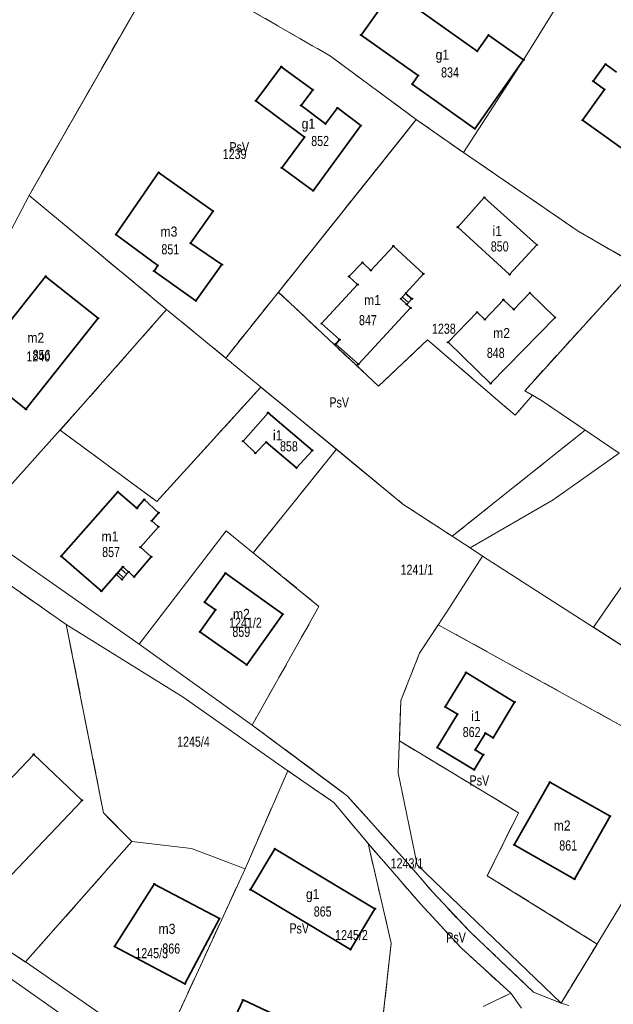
# Model space of a CAD drawing. Header units: metres. Extents: x 7496145 to 7500200, y 5498500 to 5502080.
# Tile 9 of 202: x 7497088 to 7497176, y 5499188 to 5499334. Entities that reach past the tile are written whole.
import ezdxf
from ezdxf.enums import TextEntityAlignment as Align

# ---------------------------------------------------------------- set-up
doc = ezdxf.new("R2010")
doc.units = ezdxf.units.M
doc.header["$MEASUREMENT"] = 0
for name, pattern in [('2.25_0.75', [3, 2.25, -0.75]), ('219-1000', [0]), ('egug-1000', [0])]:
    doc.linetypes.add(name, pattern=pattern)
doc.layers.get('0').update_dxf_attribs({"color": 2, "linetype": 'CONTINUOUS', "lineweight": 5})
for name, color, linetype in [('209-oznaczenie konturu klasyfikacyjnego', 7, 'CONTINUOUS'), ('211-numer działki ewidencyjnej', 7, 'CONTINUOUS'), ('217-kontur klasyfikacyjny', 7, 'CONTINUOUS'), ('218-kontur użytku gruntowego', 7, 'CONTINUOUS'), ('219-działka ewidencyjna', 7, 'CONTINUOUS'), ('312-budynek ewidencyjny', 7, 'CONTINUOUS'), ('312-oznaczenie budynku ewidencyjnego', 7, 'CONTINUOUS'), ('312-oznaczenie budynku ewidencyjnego-Atr117', 7, 'CONTINUOUS'), ('352-schody', 7, 'CONTINUOUS'), ('Punkt budynku', 7, 'CONTINUOUS')]:
    doc.layers.add(name, color=color, linetype=linetype)
doc.styles.get("Standard").update_dxf_attribs({"font": 'Working1250', "width": 0.75})

# ---------------------------------------------------------------- blocks, each defined once
blk = doc.blocks.new('PUNKTBUD')
at = {"color": 0}
blk.add_circle((0, 0), 0.09, dxfattribs=at)

msp = doc.modelspace()

# ---------------------------------------------------------------- linework, layer by layer
at = {"layer": '217-kontur klasyfikacyjny', "color": 3, "linetype": '2.25_0.75', "lineweight": 18, "flags": 128}
for points in [[(7497133.83, 5499328.69), (7497109.09, 5499342.94)], [(7497108.48, 5499341.87), (7497089.11, 5499308.04)], [(7497146.56, 5499319.29), (7497133.83, 5499328.69)], [(7497144.57, 5499316.8), (7497146.56, 5499319.29)], [(7497146.56, 5499319.29), (7497153.57, 5499314.41)], [(7497126.1, 5499293.7), (7497144.57, 5499316.8)], [(7497153.57, 5499314.41), (7497170.56, 5499302.76)], [(7497089.11, 5499308.04), (7497109.5, 5499291.13)], [(7497170.56, 5499302.76), (7497179.5, 5499297.6)], [(7497179.5, 5499297.6), (7497162.65, 5499279.09)], [(7497118.28, 5499283.93), (7497126.1, 5499293.7)], [(7497140.95, 5499279.76), (7497126.1, 5499293.7)], [(7497109.5, 5499291.13), (7497097.14, 5499277.07)], [(7497109.5, 5499291.13), (7497118.28, 5499283.93)], [(7497148.23, 5499286.63), (7497140.95, 5499279.76)], [(7497159.33, 5499277.07), (7497148.23, 5499286.63)], [(7497108.08, 5499262.68), (7497123.51, 5499279.62)], [(7497123.51, 5499279.62), (7497134.7, 5499270.41)], [(7497162.65, 5499279.09), (7497163.8, 5499278.41)], [(7497163.8, 5499278.41), (7497163.16, 5499277.66)], [(7497165.12, 5499277.63), (7497163.8, 5499278.41)], [(7497097.14, 5499277.07), (7497093.71, 5499273.25)], [(7497161.25, 5499275.44), (7497159.33, 5499277.07)], [(7497163.16, 5499277.66), (7497161.25, 5499275.44)], [(7497171.63, 5499273.25), (7497165.12, 5499277.63)], [(7497093.71, 5499273.25), (7497108.08, 5499262.68)], [(7497151.89, 5499257.5), (7497171.63, 5499273.25)], [(7497134.7, 5499270.41), (7497122.37, 5499255.06)], [(7497134.7, 5499270.41), (7497144.59, 5499262.27)], [(7497094.63, 5499244.4), (7497066.14, 5499264.4)], [(7497144.59, 5499262.27), (7497151.89, 5499257.5)], [(7497172.84, 5499244.01), (7497186.39, 5499263.5)], [(7497122.37, 5499255.06), (7497132.12, 5499247.11)], [(7497132.12, 5499247.11), (7497128.75, 5499241.13)], [(7497100.16, 5499216.49), (7497094.63, 5499244.4)], [(7497147.04, 5499240.15), (7497149.83, 5499244.38)], [(7497149.83, 5499244.38), (7497189.05, 5499222.79)], [(7497193.8, 5499230.59), (7497172.84, 5499244.01)], [(7497128.75, 5499241.13), (7497122.22, 5499229.52)], [(7497144.26, 5499233.14), (7497147.04, 5499240.15)], [(7497144.05, 5499227.18), (7497144.26, 5499233.14)], [(7497122.22, 5499229.52), (7497133.88, 5499220.84)], [(7497161.73, 5499216.51), (7497144.05, 5499227.18)], [(7497127.5, 5499222.74), (7497121.15, 5499208.19)], [(7497134.34, 5499218.03), (7497127.5, 5499222.74)], [(7497133.88, 5499220.84), (7497136.36, 5499218.99)], [(7497136.36, 5499218.99), (7497140.4, 5499214.47)], [(7497139.41, 5499211.94), (7497134.34, 5499218.03)], [(7497104.36, 5499212.25), (7497100.16, 5499216.49)], [(7497157.1, 5499207.17), (7497161.73, 5499216.51)], [(7497140.4, 5499214.47), (7497145.27, 5499209.07)], [(7497088.58, 5499194.39), (7497104.36, 5499212.25)], [(7497142.85, 5499197.17), (7497139.41, 5499211.94)], [(7497147.2, 5499202.99), (7497139.41, 5499211.94)], [(7497145.27, 5499209.07), (7497148.95, 5499204.78)], [(7497121.15, 5499208.19), (7497108.44, 5499180.62)], [(7497173.38, 5499197.05), (7497157.1, 5499207.17)], [(7497148.95, 5499204.78), (7497154.49, 5499198.89)], [(7497074.06, 5499203.82), (7497088.58, 5499194.39)], [(7497153.23, 5499196.47), (7497147.2, 5499202.99)], [(7497154.49, 5499198.89), (7497159.05, 5499194.57)], [(7497141.25, 5499182.99), (7497142.85, 5499197.17)], [(7497168.05, 5499188.3), (7497173.38, 5499197.05)], [(7497160.6, 5499189.74), (7497153.23, 5499196.47)], [(7497159.05, 5499194.57), (7497163.95, 5499189.92)], [(7497156.48, 5499187.79), (7497160.6, 5499189.74)], [(7497163.95, 5499189.92), (7497168.05, 5499188.3)]]:
    msp.add_lwpolyline(points, dxfattribs=at)
at = {"layer": '218-kontur użytku gruntowego', "color": 3, "linetype": 'egug-1000', "lineweight": 18, "flags": 128}
for points in [[(7497109.09, 5499342.94), (7497133.83, 5499328.69)], [(7497108.48, 5499341.87), (7497089.11, 5499308.04)], [(7497133.83, 5499328.69), (7497146.56, 5499319.29)], [(7497146.56, 5499319.29), (7497144.57, 5499316.8)], [(7497153.57, 5499314.41), (7497146.56, 5499319.29)], [(7497144.57, 5499316.8), (7497126.1, 5499293.7)], [(7497170.56, 5499302.76), (7497153.57, 5499314.41)], [(7497089.11, 5499308.04), (7497067.92, 5499267.67)], [(7497109.5, 5499291.13), (7497089.11, 5499308.04)], [(7497179.5, 5499297.6), (7497170.56, 5499302.76)], [(7497179.5, 5499297.6), (7497162.65, 5499279.09)], [(7497126.1, 5499293.7), (7497118.28, 5499283.93)], [(7497126.1, 5499293.7), (7497140.95, 5499279.76)], [(7497109.5, 5499291.13), (7497097.14, 5499277.07)], [(7497118.28, 5499283.93), (7497109.5, 5499291.13)], [(7497140.95, 5499279.76), (7497148.23, 5499286.63)], [(7497148.23, 5499286.63), (7497159.33, 5499277.07)], [(7497108.08, 5499262.68), (7497123.51, 5499279.62)], [(7497123.51, 5499279.62), (7497134.7, 5499270.41)], [(7497162.65, 5499279.09), (7497163.8, 5499278.41)], [(7497163.16, 5499277.66), (7497163.8, 5499278.41)], [(7497163.8, 5499278.41), (7497165.12, 5499277.63)], [(7497097.14, 5499277.07), (7497093.71, 5499273.25)], [(7497159.33, 5499277.07), (7497161.25, 5499275.44)], [(7497161.25, 5499275.44), (7497163.16, 5499277.66)], [(7497165.12, 5499277.63), (7497171.63, 5499273.25)], [(7497093.71, 5499273.25), (7497108.08, 5499262.68)], [(7497171.63, 5499273.25), (7497151.89, 5499257.5)], [(7497134.7, 5499270.41), (7497122.37, 5499255.06)], [(7497144.59, 5499262.27), (7497134.7, 5499270.41)], [(7497094.63, 5499244.4), (7497066.14, 5499264.4)], [(7497151.89, 5499257.5), (7497144.59, 5499262.27)], [(7497186.39, 5499263.5), (7497172.84, 5499244.01)], [(7497080.73, 5499258.79), (7497105.45, 5499241.49)], [(7497122.37, 5499255.06), (7497132.12, 5499247.11)], [(7497132.12, 5499247.11), (7497128.75, 5499241.13)], [(7497111.95, 5499233.64), (7497094.63, 5499244.4)], [(7497094.63, 5499244.4), (7497100.16, 5499216.49)], [(7497149.83, 5499244.38), (7497147.04, 5499240.15)], [(7497189.05, 5499222.79), (7497149.83, 5499244.38)], [(7497172.84, 5499244.01), (7497193.8, 5499230.59)], [(7497105.45, 5499241.49), (7497122.22, 5499229.52)], [(7497128.75, 5499241.13), (7497122.22, 5499229.52)], [(7497147.04, 5499240.15), (7497144.26, 5499233.14)], [(7497127.5, 5499222.74), (7497111.95, 5499233.64)], [(7497144.26, 5499233.14), (7497144.05, 5499227.18)], [(7497122.22, 5499229.52), (7497133.88, 5499220.84)], [(7497144.05, 5499227.18), (7497161.73, 5499216.51)], [(7497127.5, 5499222.74), (7497121.15, 5499208.19)], [(7497134.34, 5499218.03), (7497127.5, 5499222.74)], [(7497133.88, 5499220.84), (7497136.36, 5499218.99)], [(7497136.36, 5499218.99), (7497140.4, 5499214.47)], [(7497139.41, 5499211.94), (7497134.34, 5499218.03)], [(7497100.16, 5499216.49), (7497104.36, 5499212.25)], [(7497161.73, 5499216.51), (7497157.1, 5499207.17)], [(7497140.4, 5499214.47), (7497145.27, 5499209.07)], [(7497104.36, 5499212.25), (7497088.58, 5499194.39)], [(7497139.41, 5499211.94), (7497142.85, 5499197.17)], [(7497147.2, 5499202.99), (7497139.41, 5499211.94)], [(7497145.27, 5499209.07), (7497148.95, 5499204.78)], [(7497121.15, 5499208.19), (7497108.44, 5499180.62)], [(7497157.1, 5499207.17), (7497173.38, 5499197.05)], [(7497148.95, 5499204.78), (7497154.49, 5499198.89)], [(7497074.06, 5499203.82), (7497088.58, 5499194.39)], [(7497153.23, 5499196.47), (7497147.2, 5499202.99)], [(7497154.49, 5499198.89), (7497159.05, 5499194.57)], [(7497142.85, 5499197.17), (7497141.25, 5499182.99)], [(7497173.38, 5499197.05), (7497168.05, 5499188.3)], [(7497160.6, 5499189.74), (7497153.23, 5499196.47)], [(7497096.76, 5499184.64), (7497083.27, 5499194.06)], [(7497088.58, 5499194.39), (7497108.44, 5499180.62)], [(7497159.05, 5499194.57), (7497163.95, 5499189.92)], [(7497156.48, 5499187.79), (7497160.6, 5499189.74)], [(7497163.95, 5499189.92), (7497168.05, 5499188.3)], [(7497168.05, 5499188.3), (7497169.22, 5499187.92)]]:
    msp.add_lwpolyline(points, dxfattribs=at)
at = {"layer": '219-działka ewidencyjna', "color": 3, "linetype": '219-1000', "lineweight": 18, "flags": 128}
for points in [[(7497162.49, 5499328.12), (7497181.07, 5499358.08)], [(7497089.11, 5499308.04), (7497109.09, 5499342.94)], [(7497089.11, 5499308.04), (7497109.09, 5499342.94)], [(7497133.83, 5499328.69), (7497109.09, 5499342.94)], [(7497133.83, 5499328.69), (7497146.56, 5499319.29)], [(7497153.57, 5499314.41), (7497162.49, 5499328.12)], [(7497146.56, 5499319.29), (7497118.28, 5499283.93)], [(7497146.56, 5499319.29), (7497153.57, 5499314.41)], [(7497153.57, 5499314.41), (7497170.56, 5499302.76)], [(7497067.92, 5499267.67), (7497089.11, 5499308.04)], [(7497067.92, 5499267.67), (7497089.11, 5499308.04)], [(7497089.11, 5499308.04), (7497109.5, 5499291.13)], [(7497170.56, 5499302.76), (7497179.5, 5499297.6)], [(7497162.65, 5499279.09), (7497179.5, 5499297.6)], [(7497097.14, 5499277.07), (7497109.5, 5499291.13)], [(7497109.5, 5499291.13), (7497118.28, 5499283.93)], [(7497144.59, 5499262.27), (7497118.28, 5499283.93)], [(7497162.65, 5499279.09), (7497165.12, 5499277.63)], [(7497080.73, 5499258.79), (7497097.14, 5499277.07)], [(7497165.12, 5499277.63), (7497176.68, 5499269.85)], [(7497166.88, 5499262.89), (7497176.68, 5499269.85)], [(7497066.14, 5499264.4), (7497094.63, 5499244.4)], [(7497144.59, 5499262.27), (7497154.55, 5499255.77)], [(7497154.55, 5499255.77), (7497166.88, 5499262.89)], [(7497080.73, 5499258.79), (7497105.45, 5499241.49)], [(7497105.45, 5499241.49), (7497118.36, 5499258.33)], [(7497118.36, 5499258.33), (7497132.12, 5499247.11)], [(7497154.55, 5499255.77), (7497156.38, 5499254.54)], [(7497151.09, 5499246.3), (7497156.38, 5499254.54)], [(7497156.38, 5499254.54), (7497193.8, 5499230.59)], [(7497122.22, 5499229.52), (7497132.12, 5499247.11)], [(7497147.04, 5499240.15), (7497151.09, 5499246.3)], [(7497094.63, 5499244.4), (7497111.95, 5499233.64)], [(7497094.63, 5499244.4), (7497100.16, 5499216.49)], [(7497105.45, 5499241.49), (7497122.22, 5499229.52)], [(7497144.26, 5499233.14), (7497147.04, 5499240.15)], [(7497111.95, 5499233.64), (7497127.5, 5499222.74)], [(7497143.88, 5499222.43), (7497144.26, 5499233.14)], [(7497122.22, 5499229.52), (7497136.36, 5499218.99)], [(7497121.15, 5499208.19), (7497127.5, 5499222.74)], [(7497127.5, 5499222.74), (7497134.34, 5499218.03)], [(7497143.88, 5499222.43), (7497146.68, 5499208.81)], [(7497136.36, 5499218.99), (7497140.4, 5499214.47)], [(7497139.41, 5499211.94), (7497134.34, 5499218.03)], [(7497100.16, 5499216.49), (7497104.36, 5499212.25)], [(7497140.4, 5499214.47), (7497145.27, 5499209.07)], [(7497088.58, 5499194.39), (7497104.36, 5499212.25)], [(7497104.36, 5499212.25), (7497113.23, 5499211.2)], [(7497113.23, 5499211.2), (7497121.15, 5499208.19)], [(7497139.41, 5499211.94), (7497147.2, 5499202.99)], [(7497168.05, 5499188.3), (7497182.3, 5499211.7)], [(7497148.95, 5499204.78), (7497145.27, 5499209.07)], [(7497146.68, 5499208.81), (7497168.05, 5499188.3)], [(7497108.44, 5499180.62), (7497121.15, 5499208.19)], [(7497148.95, 5499204.78), (7497154.49, 5499198.89)], [(7497074.06, 5499203.82), (7497088.58, 5499194.39)], [(7497147.2, 5499202.99), (7497153.23, 5499196.47)], [(7497154.49, 5499198.89), (7497159.05, 5499194.57)], [(7497153.23, 5499196.47), (7497160.6, 5499189.74)], [(7497083.27, 5499194.06), (7497096.76, 5499184.64)], [(7497088.58, 5499194.39), (7497108.44, 5499180.62)], [(7497159.05, 5499194.57), (7497163.95, 5499189.92)], [(7497156.48, 5499187.79), (7497160.6, 5499189.74)], [(7497160.6, 5499189.74), (7497162.17, 5499187.55)], [(7497163.95, 5499189.92), (7497168.05, 5499188.3)], [(7497169.22, 5499187.92), (7497168.05, 5499188.3)]]:
    msp.add_lwpolyline(points, dxfattribs=at)
at = {"layer": '312-budynek ewidencyjny', "color": 7, "linetype": 'Continuous', "lineweight": 35, "flags": 128}
for points in [[(7497138.36, 5499331.82), (7497143.01, 5499338.37)], [(7497143.01, 5499338.37), (7497155.59, 5499329.44)], [(7497146.85, 5499325.8), (7497138.36, 5499331.82)], [(7497155.59, 5499329.44), (7497157.28, 5499331.82)], [(7497157.28, 5499331.82), (7497162.49, 5499328.12)], [(7497162.49, 5499328.12), (7497155.25, 5499317.93)], [(7497122.75, 5499322.04), (7497126.53, 5499327.13)], [(7497126.53, 5499327.13), (7497131.22, 5499323.71)], [(7497172.82, 5499324.96), (7497174.64, 5499327.49)], [(7497174.64, 5499327.49), (7497176.29, 5499326.3)], [(7497145.95, 5499324.53), (7497146.85, 5499325.8)], [(7497131.22, 5499323.71), (7497129.46, 5499321.37)], [(7497155.25, 5499317.93), (7497145.95, 5499324.53)], [(7497171.22, 5499319.22), (7497174.49, 5499323.76)], [(7497174.49, 5499323.76), (7497172.82, 5499324.96)], [(7497129.97, 5499316.68), (7497122.75, 5499322.04)], [(7497129.46, 5499321.37), (7497133.08, 5499318.65)], [(7497133.08, 5499318.65), (7497134.85, 5499321.01)], [(7497134.85, 5499321.01), (7497138.34, 5499318.39)], [(7497179.03, 5499313.6), (7497171.22, 5499319.22)], [(7497138.34, 5499318.39), (7497131.26, 5499308.74)], [(7497126.6, 5499312.14), (7497129.97, 5499316.68)], [(7497131.26, 5499308.74), (7497126.6, 5499312.14)], [(7497101.98, 5499302.24), (7497108.33, 5499311.44)], [(7497108.33, 5499311.44), (7497116.41, 5499305.71)], [(7497152.71, 5499303.33), (7497156.65, 5499307.74)], [(7497156.65, 5499307.74), (7497164.44, 5499300.72)], [(7497116.41, 5499305.71), (7497113.06, 5499300.98)], [(7497160.41, 5499296.32), (7497152.71, 5499303.33)], [(7497108.22, 5499297.64), (7497101.98, 5499302.24)], [(7497113.06, 5499300.98), (7497117.73, 5499297.78)], [(7497139.82, 5499296.93), (7497143.16, 5499300.53)], [(7497143.16, 5499300.53), (7497147.62, 5499296.39)], [(7497164.44, 5499300.72), (7497160.41, 5499296.32)], [(7497107.65, 5499296.83), (7497108.22, 5499297.64)], [(7497117.73, 5499297.78), (7497113.86, 5499292.42)], [(7497136.57, 5499296.01), (7497138.58, 5499298.08)], [(7497138.58, 5499298.08), (7497139.82, 5499296.93)], [(7497080.83, 5499282.51), (7497091.56, 5499296.04)], [(7497091.56, 5499296.04), (7497099.36, 5499289.86)], [(7497113.86, 5499292.42), (7497107.65, 5499296.83)], [(7497137.85, 5499294.82), (7497136.57, 5499296.01)], [(7497147.62, 5499296.39), (7497145.02, 5499293.54)], [(7497132.49, 5499289.05), (7497137.85, 5499294.82)], [(7497145.02, 5499293.54), (7497144.26, 5499292.71)], [(7497161.03, 5499291.14), (7497163.42, 5499293.59)], [(7497163.42, 5499293.59), (7497167.16, 5499289.95)], [(7497144.26, 5499292.71), (7497145.14, 5499291.88)], [(7497145.14, 5499291.88), (7497145.72, 5499291.35)], [(7497156.74, 5499289.63), (7497159.49, 5499292.58)], [(7497159.49, 5499292.58), (7497161.03, 5499291.14)], [(7497145.72, 5499291.35), (7497137.97, 5499283.01)], [(7497151.28, 5499286.26), (7497155.59, 5499290.71)], [(7497155.59, 5499290.71), (7497156.74, 5499289.63)], [(7497099.36, 5499289.86), (7497088.64, 5499276.33)], [(7497135.18, 5499286.66), (7497132.49, 5499289.05)], [(7497167.16, 5499289.95), (7497157.59, 5499280.16)], [(7497134.6, 5499286), (7497135.18, 5499286.66)], [(7497137.97, 5499283.01), (7497134.6, 5499286)], [(7497157.59, 5499280.16), (7497151.28, 5499286.26)], [(7497088.64, 5499276.33), (7497080.83, 5499282.51)], [(7497120.86, 5499271.61), (7497124.56, 5499275.83)], [(7497124.56, 5499275.83), (7497131.14, 5499270.23)], [(7497122.68, 5499269.83), (7497120.86, 5499271.61)], [(7497124.29, 5499271.48), (7497122.68, 5499269.83)], [(7497128.79, 5499267.63), (7497124.29, 5499271.48)], [(7497131.14, 5499270.23), (7497128.79, 5499267.63)], [(7497093.88, 5499254.53), (7497102.27, 5499264.09)], [(7497102.27, 5499264.09), (7497105.11, 5499261.66)], [(7497105.11, 5499261.66), (7497106.2, 5499262.94)], [(7497106.2, 5499262.94), (7497108.33, 5499260.99)], [(7497108.33, 5499260.99), (7497107.3, 5499259.79)], [(7497107.3, 5499259.79), (7497108.31, 5499258.92)], [(7497108.31, 5499258.92), (7497105.62, 5499255.88)], [(7497105.62, 5499255.88), (7497107.24, 5499254.45)], [(7497099.84, 5499249.36), (7497093.88, 5499254.53)], [(7497107.24, 5499254.45), (7497104.68, 5499251.49)], [(7497103.03, 5499252.96), (7497102.05, 5499251.85)], [(7497103.87, 5499252.21), (7497103.03, 5499252.96)], [(7497104.68, 5499251.49), (7497103.87, 5499252.21)], [(7497102.05, 5499251.85), (7497099.84, 5499249.36)], [(7497115.15, 5499247.74), (7497118.23, 5499252.03)], [(7497118.23, 5499252.03), (7497126.75, 5499245.93)], [(7497116.76, 5499246.61), (7497115.15, 5499247.74)], [(7497114.46, 5499243.34), (7497116.76, 5499246.61)], [(7497126.75, 5499245.93), (7497121.4, 5499238.45)], [(7497121.4, 5499238.45), (7497114.46, 5499243.34)], [(7497150.85, 5499232.23), (7497153.95, 5499237.3)], [(7497153.95, 5499237.3), (7497161.16, 5499232.93)], [(7497152.66, 5499231.12), (7497150.85, 5499232.23)], [(7497161.16, 5499232.93), (7497157.98, 5499227.61)], [(7497149.65, 5499226.19), (7497152.66, 5499231.12)], [(7497156.82, 5499228.32), (7497155.31, 5499225.85)], [(7497157.98, 5499227.61), (7497156.82, 5499228.32)], [(7497155.15, 5499222.89), (7497149.65, 5499226.19)], [(7497155.31, 5499225.85), (7497156.51, 5499225.12)], [(7497074.53, 5499209.13), (7497089.79, 5499225.17)], [(7497089.79, 5499225.17), (7497096.96, 5499218.35)], [(7497156.51, 5499225.12), (7497155.15, 5499222.89)], [(7497161.1, 5499211.74), (7497166.38, 5499221.06)], [(7497166.38, 5499221.06), (7497175.31, 5499216)], [(7497096.96, 5499218.35), (7497081.71, 5499202.31)], [(7497175.31, 5499216), (7497170.03, 5499206.68)], [(7497121.95, 5499205.11), (7497125.57, 5499211.17)], [(7497125.57, 5499211.17), (7497140.43, 5499202.28)], [(7497170.03, 5499206.68), (7497161.1, 5499211.74)], [(7497101.79, 5499196.68), (7497107.69, 5499205.94)], [(7497107.69, 5499205.94), (7497117.34, 5499200.83)], [(7497136.81, 5499196.22), (7497121.95, 5499205.11)], [(7497140.43, 5499202.28), (7497136.81, 5499196.22)], [(7497117.34, 5499200.83), (7497112.23, 5499191.15)], [(7497112.23, 5499191.15), (7497101.79, 5499196.68)], [(7497117.4, 5499181.4), (7497120.85, 5499188.75)], [(7497120.85, 5499188.75), (7497131.48, 5499183.76)]]:
    msp.add_lwpolyline(points, dxfattribs=at)
at = {"layer": '352-schody', "color": 7, "linetype": 'Continuous', "lineweight": 18, "flags": 128}
for points in [[(7497144.26, 5499292.71), (7497145.02, 5499293.54), (7497145.92, 5499292.72), (7497145.14, 5499291.88)], [(7497144.26, 5499292.71), (7497145.02, 5499293.54), (7497145.92, 5499292.72), (7497145.14, 5499291.88)], [(7497102.05, 5499251.85), (7497103.03, 5499252.96), (7497103.87, 5499252.21), (7497102.9, 5499251.1)], [(7497102.05, 5499251.85), (7497103.03, 5499252.96), (7497103.87, 5499252.21), (7497102.9, 5499251.1)]]:
    msp.add_lwpolyline(points, close=True, dxfattribs=at)
for points in [[(7497145.39, 5499292.15), (7497144.5, 5499292.97)], [(7497145.87, 5499292.66), (7497144.97, 5499293.48)], [(7497103.13, 5499251.36), (7497102.28, 5499252.11)], [(7497103.59, 5499251.89), (7497102.75, 5499252.64)]]:
    msp.add_lwpolyline(points, dxfattribs=at)

# ---------------------------------------------------------------- block references
at = {"layer": 'Punkt budynku', "color": 5, "linetype": 'Continuous', "lineweight": 13}
for p in [(7497138.36, 5499331.82), (7497157.28, 5499331.82), (7497155.59, 5499329.44), (7497162.49, 5499328.12), (7497126.53, 5499327.13), (7497174.64, 5499327.49), (7497146.85, 5499325.8), (7497172.82, 5499324.96), (7497131.22, 5499323.71), (7497145.95, 5499324.53), (7497174.49, 5499323.76), (7497122.75, 5499322.04), (7497129.46, 5499321.37), (7497134.85, 5499321.01), (7497171.22, 5499319.22), (7497133.08, 5499318.65), (7497138.34, 5499318.39), (7497155.25, 5499317.93), (7497129.97, 5499316.68), (7497126.6, 5499312.14), (7497108.33, 5499311.44), (7497131.26, 5499308.74), (7497156.65, 5499307.74), (7497116.41, 5499305.71), (7497152.71, 5499303.33), (7497101.98, 5499302.24), (7497113.06, 5499300.98), (7497143.16, 5499300.53), (7497164.44, 5499300.72), (7497108.22, 5499297.64), (7497117.73, 5499297.78), (7497138.58, 5499298.08), (7497091.56, 5499296.04), (7497107.65, 5499296.83), (7497136.57, 5499296.01), (7497139.82, 5499296.93), (7497147.62, 5499296.39), (7497160.41, 5499296.32), (7497137.85, 5499294.82), (7497145.02, 5499293.54), (7497163.42, 5499293.59), (7497113.86, 5499292.42), (7497144.26, 5499292.71), (7497145.14, 5499291.88), (7497145.92, 5499292.72), (7497159.49, 5499292.58), (7497145.72, 5499291.35), (7497155.59, 5499290.71), (7497161.03, 5499291.14), (7497167.16, 5499289.95), (7497099.36, 5499289.86), (7497132.49, 5499289.05), (7497156.74, 5499289.63), (7497134.6, 5499286), (7497135.18, 5499286.66), (7497151.28, 5499286.26), (7497137.97, 5499283.01), (7497157.59, 5499280.16), (7497088.64, 5499276.33), (7497124.56, 5499275.83), (7497120.86, 5499271.61), (7497124.29, 5499271.48), (7497122.68, 5499269.83), (7497131.14, 5499270.23), (7497128.79, 5499267.63), (7497102.27, 5499264.09), (7497106.2, 5499262.94), (7497105.11, 5499261.66), (7497108.33, 5499260.99), (7497107.3, 5499259.79), (7497108.31, 5499258.92), (7497105.62, 5499255.88), (7497093.88, 5499254.53), (7497107.24, 5499254.45), (7497103.03, 5499252.96), (7497103.87, 5499252.21), (7497118.23, 5499252.03), (7497102.05, 5499251.85), (7497102.9, 5499251.1), (7497104.68, 5499251.49), (7497099.84, 5499249.36), (7497115.15, 5499247.74), (7497116.76, 5499246.61), (7497126.75, 5499245.93), (7497114.46, 5499243.34), (7497121.4, 5499238.45), (7497153.95, 5499237.3), (7497150.85, 5499232.23), (7497161.16, 5499232.93), (7497152.66, 5499231.12), (7497156.82, 5499228.32), (7497157.98, 5499227.61), (7497149.65, 5499226.19), (7497155.31, 5499225.85), (7497089.79, 5499225.17), (7497156.51, 5499225.12), (7497155.15, 5499222.89), (7497166.38, 5499221.06), (7497096.96, 5499218.35), (7497175.31, 5499216), (7497125.57, 5499211.17), (7497161.1, 5499211.74), (7497107.69, 5499205.94), (7497170.03, 5499206.68), (7497121.95, 5499205.11), (7497140.43, 5499202.28), (7497117.34, 5499200.83), (7497101.79, 5499196.68), (7497136.81, 5499196.22), (7497112.23, 5499191.15), (7497120.85, 5499188.75)]:
    msp.add_blockref('PUNKTBUD', p, dxfattribs=at)

# ---------------------------------------------------------------- texts
at = {"layer": '209-oznaczenie konturu klasyfikacyjnego', "color": 3, "linetype": 'Continuous', "lineweight": 18, "width": 0.79}
for p in [(7497118.84, 5499314.44), (7497133.67, 5499276.6), (7497154.47, 5499220.55), (7497127.74, 5499198.62), (7497151.01, 5499197.27)]:
    msp.add_text('PsV', height=1.5, dxfattribs=at).set_placement(p)
at = {"layer": '211-numer działki ewidencyjnej', "color": 3, "linetype": 'Continuous', "lineweight": 18, "width": 0.79}
for s, p in [('1239', (7497117.84, 5499313.44)), ('1238', (7497148.89, 5499287.53)), ('1240', (7497088.71, 5499283.42)), ('1241/1', (7497144.23, 5499251.8)), ('1241/2', (7497118.79, 5499243.93)), ('1245/4', (7497111.07, 5499226.3)), ('1243/1', (7497142.76, 5499208.26)), ('1245/2', (7497134.52, 5499197.62))]:
    msp.add_text(s, height=1.5, dxfattribs=at).set_placement(p)
msp.add_text('1245/3', height=1.5, dxfattribs=at).set_placement((7497104.87, 5499196.44), align=Align.TOP_LEFT)
at = {"layer": '312-oznaczenie budynku ewidencyjnego', "color": 7, "linetype": 'Continuous', "lineweight": 18, "width": 0.79}
for s, p in [('834', (7497150.24, 5499327.03)), ('852', (7497130.97, 5499316.86)), ('851', (7497108.74, 5499300.8)), ('850', (7497157.62, 5499301.23)), ('847', (7497138.06, 5499290.3)), ('856', (7497089.64, 5499285.14)), ('848', (7497157.03, 5499285.45)), ('858', (7497126.34, 5499271.59)), ('857', (7497099.95, 5499255.92)), ('859', (7497119.27, 5499244.09)), ('862', (7497153.45, 5499229.23)), ('861', (7497167.78, 5499212.41)), ('865', (7497131.35, 5499202.62)), ('866', (7497108.88, 5499197.13))]:
    msp.add_text(s, height=1.5, dxfattribs=at).set_placement(p, align=Align.TOP_LEFT)
at = {"layer": '312-oznaczenie budynku ewidencyjnego-Atr117', "color": 7, "width": 0.9}
for s, p in [('g1', (7497150.43, 5499328.15)), ('g1', (7497130.55, 5499317.94)), ('m3', (7497109.86, 5499301.93)), ('i1', (7497158.58, 5499302.03)), ('m1', (7497140.06, 5499291.77)), ('m2', (7497090.1, 5499286.19)), ('m2', (7497159.22, 5499286.88)), ('i1', (7497126, 5499271.73)), ('m1', (7497101.11, 5499256.73)), ('m2', (7497120.61, 5499245.24)), ('i1', (7497155.41, 5499230.1)), ('m2', (7497168.21, 5499213.87)), ('g1', (7497131.19, 5499203.7)), ('m3', (7497109.57, 5499198.55))]:
    msp.add_text(s, height=1.5, dxfattribs=at).set_placement(p, align=Align.CENTER)

doc.saveas('drawing.dxf')
